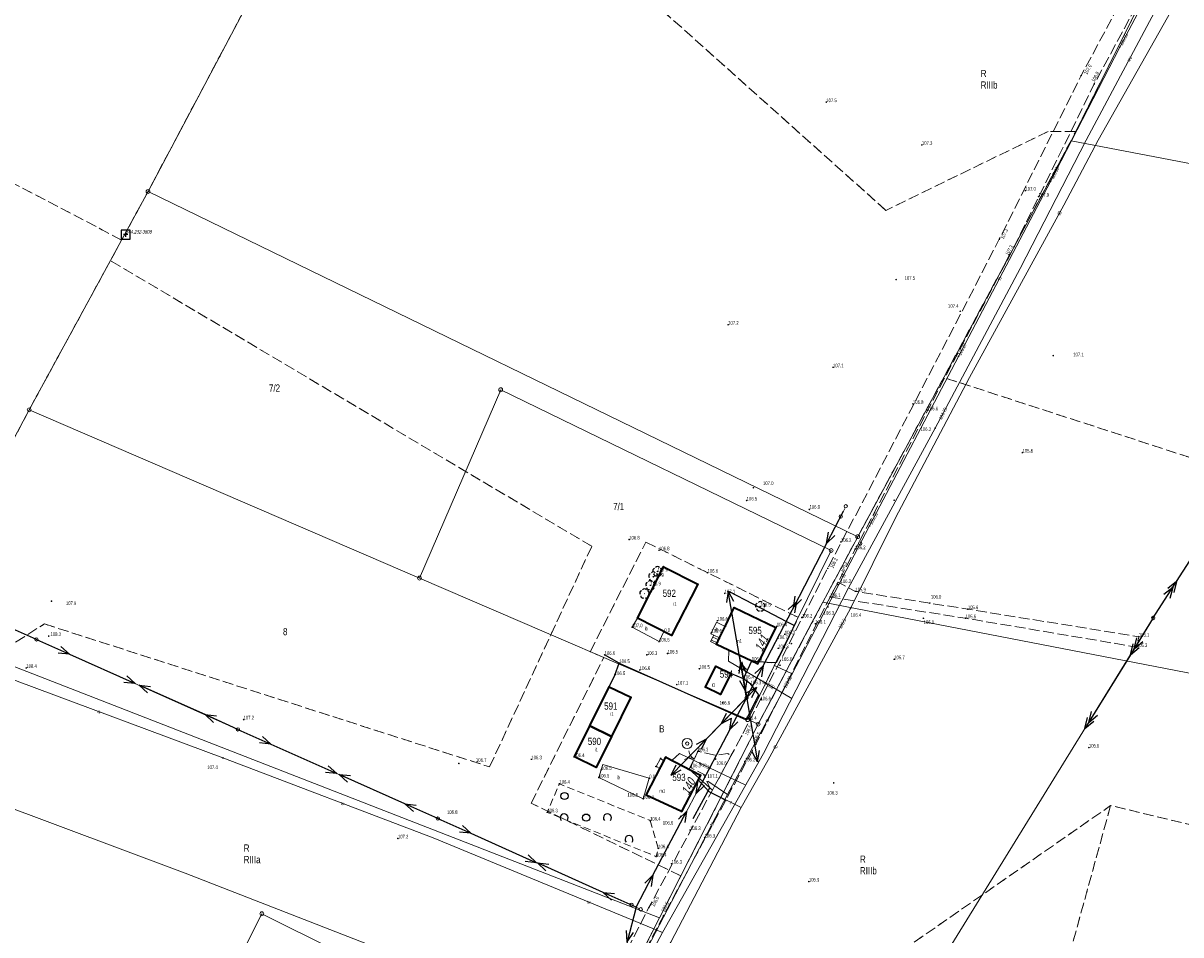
# Model space of a CAD drawing. Header units: inches. Extents: x 6497603 to 6502483, y 5925790 to 5934357.
# Tile 41 of 256: x 6499264 to 6499505, y 5926586 to 5926775. Entities that reach past the tile are written whole.
import ezdxf
from ezdxf.enums import TextEntityAlignment as Align

# ---------------------------------------------------------------- set-up
doc = ezdxf.new("R2010")
doc.units = ezdxf.units.IN
doc.header["$MEASUREMENT"] = 0
for name, pattern in [('1.5_0.75', [2.25, 1.5, -0.75]), ('2.25_0.75', [3, 2.25, -0.75]), ('219-1000', [0, 0]), ('egkk-1000', [3, 2.25, -0.75]), ('egug-1000', [1.5, 0.75, -0.75]), ('otob_1000', [0, 0]), ('suep_nn_1000', [0, 0]), ('suep_sn_1000', [0, 0]), ('supp_1000', [1.25, 0.625, -0.625])]:
    doc.linetypes.add(name, pattern=pattern)
for name, color, linetype in [('202-punkt graniczny', 7, 'Continuous'), ('203-punkt graniczny', 7, 'Continuous'), ('209-oznaczenie konturu klasyfikacyjnego', 7, 'Continuous'), ('210-oznaczenie konturu użytku gruntowego', 7, 'Continuous'), ('211-numer działki ewidencyjnej', 7, 'Continuous'), ('217-kontur klasyfikacyjny', 7, 'Continuous'), ('218-kontur użytku gruntowego', 7, 'Continuous'), ('219-działka ewidencyjna', 7, 'Continuous'), ('238-Punkt adresowy budynku', 7, 'Continuous'), ('312-budynek ewidencyjny', 7, 'Continuous'), ('312-oznaczenie budynku ewidencyjnego', 7, 'Continuous'), ('312-oznaczenie budynku ewidencyjnego-Atr117', 7, 'Continuous'), ('brama', 7, 'Continuous'), ('drzewo liściaste', 7, 'Continuous'), ('inna budowla', 7, 'Continuous'), ('inna budowla-Atr17', 7, 'Continuous'), ('inny obiekt trwale związany z budynkiem (powierzchnia)', 7, 'Continuous'), ('jezdnia', 7, 'Continuous'), ('obudowa ochronna przewodu', 7, 'Continuous'), ('ogrodzenie trwałe', 7, 'Continuous'), ('pikieta naturalna', 7, 'Continuous'), ('pikieta naturalna-Atr2', 7, 'Continuous'), ('przewód elektroenergetyczny niskiego napięcia', 7, 'Continuous'), ('przewód elektroenergetyczny średniego napięcia', 7, 'Continuous'), ('przewód telekomunikacyjny podziemny', 7, 'Continuous'), ('przewód telekomunikacyjny podziemny - ob. projektowany', 7, 'Continuous'), ('przewód telekomunikacyjny podziemny-Atr1', 7, 'Continuous'), ('przewód wodociągowy', 7, 'Continuous'), ('przewód wodociągowy-Atr1', 7, 'Continuous'), ('Punkt budynku', 7, 'Continuous'), ('rzędna', 7, 'Continuous'), ('rzędna-Atr2', 7, 'Continuous'), ('schody w ciągu komunikacyjnym', 7, 'Continuous'), ('studnia zwykła', 7, 'Continuous'), ('Szczegółowa osnowa geodezyjna pozioma', 7, 'Continuous'), ('Szczegółowa osnowa geodezyjna pozioma-Atr103', 7, 'Continuous'), ('słup przewodów napowietrznych', 7, 'Continuous'), ('zadrzewienie  zakrzewienie', 7, 'Continuous')]:
    doc.layers.add(name, color=color, linetype=linetype)
doc.styles.get("Standard").update_dxf_attribs({"font": 'arial.ttf'})
doc.linetypes.add('902-1000', pattern='A,5,0,[1,ksztalty.shx,S=1,R=0,X=0,Y=0],5', length=10)

# ---------------------------------------------------------------- blocks, each defined once
blk = doc.blocks.new('203')
at = {"linetype": 'Continuous', "lineweight": 0}
h = blk.add_hatch(color=0, dxfattribs=at)
edge = h.paths.add_edge_path()
edge.add_arc((0, 0), 0.09, 0, 360)
blk = doc.blocks.new('202')
at = {"color": 0, "linetype": 'Continuous', "lineweight": 0}
blk.add_circle((0, 0), 0.4, dxfattribs=at)
blk = doc.blocks.new('PUNKTBUD')
at = {"color": 0}
blk.add_circle((0, 0), 0.09, dxfattribs=at)
blk = doc.blocks.new('OSSP')
at = {"color": 0}
for p, q in [((-0.939, 0.938), (-0.939, -0.938)), ((-0.939, 0.938), (-0.939, -0.938)), ((0.936, 0.938), (-0.939, 0.938)), ((0.936, 0.938), (-0.939, 0.938)), ((0.45, 0), (-0.45, 0)), ((0.45, 0), (-0.45, 0)), ((0, -0.45), (0, 0.45)), ((0, -0.45), (0, 0.45)), ((0.936, -0.938), (0.936, 0.938)), ((0.936, -0.938), (0.936, 0.938)), ((-0.939, -0.938), (0.936, -0.938)), ((-0.939, -0.938), (0.936, -0.938))]:
    blk.add_line(p, q, dxfattribs=at)
blk = doc.blocks.new('PW01')
at = {"linetype": 'Continuous', "lineweight": 13}
h = blk.add_hatch(color=0, dxfattribs=at)
edge = h.paths.add_edge_path()
edge.add_arc((0, 0), 0.18, 0, 360)
blk = doc.blocks.new('US13')
at = {"color": 0, "linetype": 'Continuous', "lineweight": 13}
for radius in [1.05, 0.35]:
    blk.add_circle((0, 0), radius, dxfattribs=at)
blk = doc.blocks.new('US15')
at = {"color": 0, "linetype": 'Continuous', "lineweight": 13}
blk.add_circle((0, 0), 0.35, dxfattribs=at)
blk = doc.blocks.new('OP021')
at = {"linetype": 'Continuous', "lineweight": 13}
h = blk.add_hatch(color=0, dxfattribs=at)
edge = h.paths.add_edge_path()
edge.add_arc((0, 0), 0.1, 0, 360)
at = {"color": 0, "linetype": 'Continuous', "lineweight": -3}
for centre, start, end in [((-0.476, 0.154), 110.388, 213.756), ((0, 0.5), 38.316, 141.684), ((0.476, 0.154), 326.244, 69.612), ((-0.294, -0.404), 182.272, 285.64), ((0.294, -0.404), 254.36, 357.728), ((0.294, -0.404), 254.36, 357.728)]:
    blk.add_arc(centre, 0.5, start, end, dxfattribs=at)
blk = doc.blocks.new('OK02')
at = {"color": 0, "linetype": 'Continuous', "lineweight": 0}
for centre, start, end in [((-2, 0), 0, 60), ((2, 0), 120, 180)]:
    blk.add_arc(centre, 2, start, end, dxfattribs=at)
blk = doc.blocks.new('SM05')
at = {"color": 0, "linetype": 'Continuous', "lineweight": 13}
blk.add_circle((0, 0), 0.35, dxfattribs=at)
blk = doc.blocks.new('SUEP1')
at = {"color": 0, "linetype": 'Continuous'}
for p, q in [((0, 0), (7.5, 0)), ((7.5, 0), (5.25, 0.75)), ((7.5, 0), (5.25, -0.75)), ((7.5, 0), (22.5, 0)), ((22.5, 0), (20.25, 0.75)), ((22.5, 0), (20.25, -0.75))]:
    blk.add_line(p, q, dxfattribs=at)
blk = doc.blocks.new('SUEP2')
at = {"color": 0, "linetype": 'Continuous'}
for p, q in [((0, 0), (9.04, 0)), ((7.54, 0), (5.29, 0.75)), ((7.54, 0), (5.29, -0.75)), ((9.04, 0), (6.79, 0.75)), ((9.04, 0), (6.79, -0.75)), ((9.04, 0), (27.04, 0)), ((25.54, 0), (23.29, 0.75)), ((25.54, 0), (23.29, -0.75)), ((27.04, 0), (24.79, 0.75)), ((27.04, 0), (24.79, -0.75))]:
    blk.add_line(p, q, dxfattribs=at)
blk = doc.blocks.new('OTZK1')
at = {"color": 0, "linetype": 'Continuous'}
blk.add_circle((0, 0), 0.75, dxfattribs=at)
blk = doc.blocks.new('OTZK2')
at = {"color": 0, "linetype": 'Continuous'}
blk.add_arc((0, 0), 0.825, 318.85, 221.162, dxfattribs=at)

msp = doc.modelspace()

# ---------------------------------------------------------------- linework, layer by layer
at = {"layer": '217-kontur klasyfikacyjny', "color": 3, "linetype": 'egkk-1000', "lineweight": 18, "flags": 128}
for points in [[(6499443.35, 5926736.27), (6499337.47, 5926831.03)], [(6499325.22, 5926806.89), (6499289.88, 5926740.2)], [(6499482.82, 5926752.66), (6499495.11, 5926777.13)], [(6499284.39, 5926730.1), (6499228.29, 5926759.52)], [(6499477.1, 5926752.7), (6499443.35, 5926736.27)], [(6499482.82, 5926752.66), (6499477.1, 5926752.7)], [(6499481.86, 5926750.77), (6499482.82, 5926752.66)], [(6499455.37, 5926701.51), (6499481.86, 5926750.77)], [(6499289.88, 5926740.2), (6499284.39, 5926730.1)], [(6499284.39, 5926730.1), (6499282.06, 5926725.83)], [(6499282.06, 5926725.83), (6499265.16, 5926694.79)], [(6499382.17, 5926666.39), (6499282.06, 5926725.83)], [(6499437.49, 5926668.39), (6499455.37, 5926701.51)], [(6499523.73, 5926679.31), (6499455.37, 5926701.51)], [(6499265.16, 5926694.79), (6499241.13, 5926649.53)], [(6499430.23, 5926654.76), (6499437.49, 5926668.39)], [(6499373.65, 5926647.99), (6499382.17, 5926666.39)], [(6499381.84, 5926644.46), (6499393.42, 5926667.26)], [(6499393.42, 5926667.26), (6499425.09, 5926651.59)], [(6499427.84, 5926650.23), (6499430.23, 5926654.76)], [(6499425.09, 5926651.59), (6499414.61, 5926630.33)], [(6499257.27, 5926643.24), (6499268.32, 5926650.24)], [(6499268.32, 5926650.24), (6499360.92, 5926620.5)], [(6499416.79, 5926629.39), (6499427.84, 5926650.23)], [(6499360.92, 5926620.5), (6499373.65, 5926647.99)], [(6499384.66, 5926643.25), (6499381.84, 5926644.46)], [(6499369.57, 5926612.95), (6499384.66, 5926643.25)], [(6499416.79, 5926629.39), (6499400.72, 5926597.82)], [(6499414.61, 5926630.33), (6499416.79, 5926629.39)], [(6499400.72, 5926597.82), (6499369.57, 5926612.95)], [(6499417.25, 5926561.76), (6499490.08, 5926612.46)], [(6499490.08, 5926612.46), (6499481.46, 5926581.12)], [(6499531.11, 5926602.6), (6499490.08, 5926612.46)], [(6499396.26, 5926589.1), (6499400.72, 5926597.82)], [(6499384.85, 5926566.63), (6499396.26, 5926589.1)]]:
    msp.add_lwpolyline(points, dxfattribs=at)
at = {"layer": '218-kontur użytku gruntowego', "color": 3, "linetype": 'egug-1000', "lineweight": 18, "flags": 128}
for points in [[(6499443.35, 5926736.27), (6499337.47, 5926831.03)], [(6499325.22, 5926806.89), (6499289.88, 5926740.2)], [(6499482.82, 5926752.66), (6499495.11, 5926777.13)], [(6499284.39, 5926730.1), (6499228.29, 5926759.52)], [(6499477.1, 5926752.7), (6499443.35, 5926736.27)], [(6499482.82, 5926752.66), (6499477.1, 5926752.7)], [(6499481.86, 5926750.77), (6499482.82, 5926752.66)], [(6499455.37, 5926701.51), (6499481.86, 5926750.77)], [(6499289.88, 5926740.2), (6499284.39, 5926730.1)], [(6499284.39, 5926730.1), (6499282.06, 5926725.83)], [(6499282.06, 5926725.83), (6499265.16, 5926694.79)], [(6499382.17, 5926666.39), (6499282.06, 5926725.83)], [(6499437.49, 5926668.39), (6499455.37, 5926701.51)], [(6499523.73, 5926679.31), (6499455.37, 5926701.51)], [(6499265.16, 5926694.79), (6499241.13, 5926649.53)], [(6499430.23, 5926654.76), (6499437.49, 5926668.39)], [(6499373.65, 5926647.99), (6499382.17, 5926666.39)], [(6499381.84, 5926644.46), (6499393.42, 5926667.26)], [(6499393.42, 5926667.26), (6499425.09, 5926651.59)], [(6499427.84, 5926650.23), (6499430.23, 5926654.76)], [(6499425.09, 5926651.59), (6499414.61, 5926630.33)], [(6499257.27, 5926643.24), (6499268.32, 5926650.24)], [(6499268.32, 5926650.24), (6499360.92, 5926620.5)], [(6499416.79, 5926629.39), (6499427.84, 5926650.23)], [(6499360.92, 5926620.5), (6499373.65, 5926647.99)], [(6499384.66, 5926643.25), (6499381.84, 5926644.46)], [(6499369.57, 5926612.95), (6499384.66, 5926643.25)], [(6499416.79, 5926629.39), (6499400.72, 5926597.82)], [(6499414.61, 5926630.33), (6499416.79, 5926629.39)], [(6499400.72, 5926597.82), (6499369.57, 5926612.95)], [(6499417.25, 5926561.76), (6499490.08, 5926612.46)], [(6499490.08, 5926612.46), (6499481.46, 5926581.12)], [(6499531.11, 5926602.6), (6499490.08, 5926612.46)], [(6499396.26, 5926589.1), (6499400.72, 5926597.82)], [(6499384.85, 5926566.63), (6499396.26, 5926589.1)]]:
    msp.add_lwpolyline(points, dxfattribs=at)
at = {"layer": '219-działka ewidencyjna', "color": 3, "linetype": '219-1000', "lineweight": 18, "flags": 128}
for points in [[(6499325.22, 5926806.89), (6499289.88, 5926740.2)], [(6499482.82, 5926752.66), (6499495.11, 5926777.13)], [(6499481.86, 5926750.77), (6499482.82, 5926752.66)], [(6499481.86, 5926750.77), (6499455.37, 5926701.51)], [(6499634.13, 5926721.64), (6499481.86, 5926750.77)], [(6499284.39, 5926730.1), (6499289.88, 5926740.2)], [(6499289.88, 5926740.2), (6499437.49, 5926668.39)], [(6499284.39, 5926730.1), (6499282.06, 5926725.83)], [(6499282.06, 5926725.83), (6499265.16, 5926694.79)], [(6499455.37, 5926701.51), (6499437.49, 5926668.39)], [(6499346.34, 5926659.78), (6499363.23, 5926698.96)], [(6499363.23, 5926698.96), (6499431.96, 5926665.53)], [(6499241.13, 5926649.53), (6499265.16, 5926694.79)], [(6499265.16, 5926694.79), (6499346.34, 5926659.78)], [(6499430.23, 5926654.76), (6499437.49, 5926668.39)], [(6499414.61, 5926630.33), (6499431.96, 5926665.53)], [(6499346.34, 5926659.78), (6499414.61, 5926630.33)], [(6499430.23, 5926654.76), (6499427.84, 5926650.23)], [(6499512.57, 5926638.79), (6499430.23, 5926654.76)], [(6499396.26, 5926589.1), (6499241.13, 5926649.53)], [(6499427.84, 5926650.23), (6499416.79, 5926629.39)], [(6499400.72, 5926597.82), (6499416.79, 5926629.39)], [(6499414.61, 5926630.33), (6499416.79, 5926629.39)], [(6499396.26, 5926589.1), (6499400.72, 5926597.82)], [(6499293.97, 5926551.09), (6499313.56, 5926589.95)], [(6499313.56, 5926589.95), (6499376.39, 5926558.68)], [(6499396.26, 5926589.1), (6499384.85, 5926566.63)]]:
    msp.add_lwpolyline(points, dxfattribs=at)
at = {"layer": '312-budynek ewidencyjny', "color": 7, "linetype": 'Continuous', "lineweight": 35, "flags": 128}
for points in [[(6499391.65, 5926651.45), (6499397.08, 5926662.15)], [(6499397.08, 5926662.15), (6499404.21, 5926658.52)], [(6499404.21, 5926658.52), (6499398.78, 5926647.83)], [(6499409.91, 5926649.72), (6499411.79, 5926653.65)], [(6499411.79, 5926653.65), (6499420.43, 5926649.51)], [(6499398.78, 5926647.83), (6499391.65, 5926651.45)], [(6499408.77, 5926647.33), (6499409.91, 5926649.72)], [(6499420.43, 5926649.51), (6499416.84, 5926642.37)], [(6499408.12, 5926645.98), (6499408.77, 5926647.33)], [(6499416.61, 5926641.92), (6499408.12, 5926645.98)], [(6499405.84, 5926637.07), (6499407.98, 5926641.46)], [(6499407.98, 5926641.46), (6499411.07, 5926639.94)], [(6499416.84, 5926642.37), (6499416.61, 5926641.92)], [(6499411.07, 5926639.94), (6499408.93, 5926635.55)], [(6499381.8, 5926629.04), (6499385.82, 5926637.19)], [(6499385.82, 5926637.19), (6499390.3, 5926634.98)], [(6499408.93, 5926635.55), (6499405.84, 5926637.07)], [(6499390.3, 5926634.98), (6499386.28, 5926626.82)], [(6499378.61, 5926622.58), (6499381.8, 5926629.04)], [(6499381.8, 5926629.04), (6499386.28, 5926626.82)], [(6499386.28, 5926626.82), (6499381.8, 5926629.04)], [(6499386.28, 5926626.82), (6499383.09, 5926620.37)], [(6499383.09, 5926620.37), (6499378.61, 5926622.58)], [(6499393.5, 5926614.65), (6499397.58, 5926622.55)], [(6499397.58, 5926622.55), (6499404.8, 5926618.81)], [(6499404.8, 5926618.81), (6499400.87, 5926611.2)], [(6499400.87, 5926611.2), (6499393.5, 5926614.65)]]:
    msp.add_lwpolyline(points, dxfattribs=at)
at = {"layer": 'brama', "color": 7, "linetype": 'otob_1000', "lineweight": 18, "flags": 128}
for points in [[(6499413.72, 5926638.85), (6499415.45, 5926642.59)], [(6499402.42, 5926620.04), (6499404.54, 5926624.28)]]:
    msp.add_lwpolyline(points, dxfattribs=at)
at = {"layer": 'inna budowla', "color": 7, "linetype": 'Continuous', "lineweight": 18, "flags": 128}
for points in [[(6499391.65, 5926651.45), (6499397.19, 5926648.64), (6499396.18, 5926646.57), (6499390.56, 5926649.56)], [(6499408.77, 5926647.33), (6499407.55, 5926647.92), (6499406.96, 5926648.2), (6499408.11, 5926650.59), (6499409.91, 5926649.72)], [(6499383.63, 5926618.3), (6499384.12, 5926619.87), (6499384.47, 5926620.97), (6499394.12, 5926618.13), (6499392.88, 5926613.86)]]:
    msp.add_lwpolyline(points, close=True, dxfattribs=at)
at = {"layer": 'inny obiekt trwale związany z budynkiem (powierzchnia)', "color": 7, "linetype": 'Continuous', "lineweight": 18, "flags": 128}
msp.add_lwpolyline([(6499397.19, 5926621.79), (6499396.5, 5926622.23), (6499395.58, 5926620.58), (6499396.34, 5926620.15)], close=True, dxfattribs=at)
at = {"layer": 'jezdnia', "color": 7, "linetype": '2.25_0.75', "lineweight": 18, "flags": 128}
for points in [[(6499594.03, 5926968.7), (6499608.23, 5926993.94), (6499613.41, 5927002.04), (6499621.69, 5927012.54), (6499628.91, 5927020.73), (6499658.69, 5927052.27), (6499694.42, 5927090.04), (6499695.69, 5927091.56), (6499696.52, 5927093.01), (6499697.02, 5927094.8), (6499696.81, 5927096.76), (6499696.37, 5927097.93), (6499704.45, 5927090.13), (6499702.54, 5927090.13), (6499699.95, 5927089.7), (6499698.13, 5927088.81), (6499696.7, 5927087.61), (6499661, 5927050.2), (6499630.74, 5927018.76), (6499623.79, 5927010.65), (6499615.99, 5927000.19), (6499611.02, 5926992.4), (6499596.89, 5926966.68), (6499595.17, 5926963.14), (6499590.87, 5926956.04), (6499575.19, 5926930.08), (6499557.91, 5926897.66), (6499540.5, 5926864.11), (6499522.86, 5926829.88), (6499504.38, 5926794.53), (6499497.13, 5926781.9), (6499486.68, 5926762.57), (6499470.04, 5926728.71), (6499451.61, 5926693.91), (6499434.24, 5926660.55), (6499433.39, 5926658.93), (6499431.73, 5926655.84), (6499416.3, 5926625.21), (6499397.09, 5926589.53), (6499378.41, 5926553.68), (6499360.52, 5926518.54), (6499343.42, 5926486.51), (6499324.35, 5926453.27), (6499305.79, 5926421.82), (6499289.18, 5926391.25), (6499285.67, 5926384.56), (6499285.25, 5926381.1), (6499285.74, 5926379.01), (6499286.56, 5926377.39), (6499288.53, 5926375.93), (6499289.57, 5926374.85), (6499272.96, 5926374.41), (6499273.92, 5926374.76), (6499276.08, 5926375.76), (6499277.62, 5926377.1), (6499278.75, 5926378.57), (6499282.19, 5926385.71), (6499303.36, 5926423.18), (6499322, 5926454.56), (6499322.53, 5926455.52), (6499326.43, 5926462.52), (6499337.21, 5926481.97), (6499339.91, 5926486.81), (6499340.48, 5926487.84), (6499346.96, 5926500.28), (6499350.25, 5926506.59), (6499357.34, 5926520.19), (6499365.04, 5926534.01), (6499367.84, 5926539.94), (6499375.48, 5926555.45), (6499394.05, 5926591.24), (6499407.27, 5926615.69), (6499411.12, 5926622.8), (6499413.34, 5926626.91), (6499431.25, 5926661.81), (6499448.95, 5926695.56), (6499466.94, 5926730.26), (6499483.97, 5926764.32), (6499493.97, 5926782.93), (6499502.02, 5926796.26), (6499505.18, 5926802.4), (6499507.13, 5926806.18), (6499519.9, 5926831), (6499536.73, 5926863.66), (6499537.71, 5926865.65), (6499541.71, 5926873.24), (6499555.39, 5926899.21), (6499563.48, 5926914.1), (6499567.48, 5926921.45), (6499572.99, 5926931.59)], [(6499431.73, 5926655.84), (6499433.39, 5926658.93), (6499437, 5926657.02), (6499460.38, 5926653.32), (6499495.96, 5926647.59), (6499495.54, 5926645.43), (6499459.91, 5926651.43)], [(6499407.27, 5926615.69), (6499406.76, 5926616.13), (6499405.42, 5926618.97), (6499402.7, 5926620.41), (6499404.24, 5926623.74), (6499407.92, 5926622.89), (6499410.44, 5926623.31), (6499411.12, 5926622.8)]]:
    msp.add_lwpolyline(points, close=True, dxfattribs=at)
at = {"layer": 'obudowa ochronna przewodu', "color": 7, "linetype": 'Continuous', "lineweight": 25, "flags": 128}
msp.add_lwpolyline([(6499406.52, 5926615.37), (6499410.1, 5926613.59)], dxfattribs=at)
at = {"layer": 'ogrodzenie trwałe', "color": 7, "linetype": '902-1000', "lineweight": 25, "flags": 128}
for points in [[(6499410.61, 5926657.06), (6499415.67, 5926654.41), (6499422.66, 5926650.78), (6499424.33, 5926649.92)], [(6499415.45, 5926642.59), (6499419.47, 5926642.25), (6499420.59, 5926642.31), (6499421.83, 5926644.75), (6499424.77, 5926650.79)], [(6499385.82, 5926637.19), (6499386.94, 5926639.6), (6499387.9, 5926642.1), (6499384.84, 5926643.8)], [(6499387.9, 5926642.1), (6499414.28, 5926630.31), (6499416.94, 5926635.47), (6499415.23, 5926637.69), (6499413.72, 5926638.85), (6499411.07, 5926639.94)], [(6499413.72, 5926638.85), (6499415.45, 5926642.59)], [(6499403.27, 5926609.76), (6499406.76, 5926616.13), (6499402.42, 5926620.04)]]:
    msp.add_lwpolyline(points, dxfattribs=at)
at = {"layer": 'przewód elektroenergetyczny niskiego napięcia', "color": 1, "linetype": 'suep_nn_1000', "lineweight": 18, "flags": 128}
for points in [[(6499414.37, 5926634.9), (6499434.48, 5926673.66)], [(6499434.48, 5926673.66), (6499414.37, 5926634.9)], [(6499224.85, 5926665.61), (6499266.67, 5926647.02)], [(6499266.67, 5926647.02), (6499308.58, 5926628.31)], [(6499414.37, 5926634.9), (6499412.85, 5926643.72)], [(6499391.41, 5926591.35), (6499414.37, 5926634.9)], [(6499414.37, 5926634.9), (6499400.74, 5926620.91)], [(6499308.58, 5926628.31), (6499350.16, 5926609.74)], [(6499350.16, 5926609.74), (6499391.41, 5926591.35)], [(6499391.41, 5926591.35), (6499350.16, 5926609.74)], [(6499381.13, 5926551.19), (6499391.41, 5926591.35)]]:
    msp.add_lwpolyline(points, dxfattribs=at)
at = {"layer": 'przewód elektroenergetyczny średniego napięcia', "color": 1, "linetype": 'suep_sn_1000', "lineweight": 18, "flags": 128}
for points in [[(6499498.95, 5926651.48), (6499552.67, 5926735.57)], [(6499443.55, 5926561.68), (6499498.95, 5926651.48)]]:
    msp.add_lwpolyline(points, dxfattribs=at)
at = {"layer": 'przewód telekomunikacyjny podziemny', "color": 30, "linetype": 'Continuous', "lineweight": 18, "flags": 128}
for points in [[(6499388.9, 5926570.13), (6499391.29, 5926572.41), (6499398.61, 5926584.02), (6499413.24, 5926612.03), (6499418.82, 5926621.8), (6499435.99, 5926653.44), (6499445.3, 5926672.18), (6499460.76, 5926701.48), (6499480.34, 5926737.34), (6499487.52, 5926750.9), (6499507.32, 5926786.02), (6499521.06, 5926815.14), (6499521.36, 5926816.17), (6499539.27, 5926818.25), (6499557.02, 5926819.83), (6499575.63, 5926821.42), (6499604.49, 5926823.08), (6499618.77, 5926824.09), (6499649.71, 5926827.55), (6499674.82, 5926828.42)], [(6499423.82, 5926639.84), (6499439.97, 5926670.64), (6499458.46, 5926705.91), (6499477.57, 5926742.27), (6499491.98, 5926770.23), (6499508.36, 5926801.21), (6499516.35, 5926816.16), (6499512.22, 5926818.78)], [(6499119.93, 5926709.67), (6499117.66, 5926708.96), (6499118.33, 5926702.92), (6499120.44, 5926696.15), (6499128.96, 5926698.14), (6499133.36, 5926699.59), (6499133.77, 5926701.53), (6499135.74, 5926702.64), (6499146.34, 5926693.34), (6499154.44, 5926683.8), (6499164.47, 5926669.62), (6499178.03, 5926653.34), (6499189.56, 5926645.67), (6499198.56, 5926640.02), (6499213.5, 5926630.92), (6499231.03, 5926623.27), (6499297.58, 5926598.37), (6499361.5, 5926573.52), (6499380.12, 5926567.42)], [(6499410.37, 5926614.75), (6499423.82, 5926639.84), (6499420.18, 5926641.63)], [(6499372.38, 5926541.27), (6499385.47, 5926566.89), (6499410.37, 5926614.75), (6499406.3, 5926617.51)], [(6499413.24, 5926612.03), (6499406.52, 5926615.37), (6499404.27, 5926617.79)]]:
    msp.add_lwpolyline(points, dxfattribs=at)
at = {"layer": 'przewód telekomunikacyjny podziemny - ob. projektowany', "color": 30, "linetype": '2.25_0.75', "lineweight": 18, "flags": 128}
msp.add_lwpolyline([(6499406.4, 5926615.48), (6499410.13, 5926613.46)], dxfattribs=at)
at = {"layer": 'przewód wodociągowy', "color": 5, "linetype": 'Continuous', "lineweight": 18, "flags": 128}
for points in [[(6499333.02, 5926462.76), (6499339.26, 5926474.09), (6499356.77, 5926507.41), (6499373.17, 5926536.57), (6499378.67, 5926551.82), (6499396.89, 5926586.04), (6499417.9, 5926623.29), (6499435.57, 5926657.76), (6499453.6, 5926690.96), (6499471.3, 5926724.21), (6499485, 5926750.86), (6499506.34, 5926790.94), (6499527.19, 5926828.61), (6499547.46, 5926867.59), (6499579.5, 5926927.92), (6499588.02, 5926942.72), (6499598.56, 5926963.62), (6499618.91, 5926997.07), (6499631.44, 5927014.31), (6499646.22, 5927020.61), (6499677.68, 5927036.09)], [(6499396.89, 5926586.04), (6499349.19, 5926605.77), (6499305.45, 5926622.37), (6499262.63, 5926638.36), (6499238.99, 5926647.84), (6499221.66, 5926655.21), (6499191.08, 5926670.88), (6499155.21, 5926688.92), (6499153.69, 5926690.22), (6499144.98, 5926697.67), (6499134.26, 5926709.63), (6499131.48, 5926708.89)], [(6499410.69, 5926644.75), (6499410.61, 5926642.49), (6499423.78, 5926634.75)], [(6499398.87, 5926621.88), (6499400.43, 5926623.31), (6499414.2, 5926616.73)]]:
    msp.add_lwpolyline(points, dxfattribs=at)
at = {"layer": 'schody w ciągu komunikacyjnym', "color": 7, "linetype": 'Continuous', "lineweight": 18, "flags": 128}
msp.add_lwpolyline([(6499408.12, 5926645.98), (6499406.9, 5926646.56), (6499407.55, 5926647.92), (6499408.77, 5926647.33)], close=True, dxfattribs=at)
for points in [[(6499408.279, 5926646.311), (6499407.046, 5926646.865)], [(6499408.583, 5926646.942), (6499407.348, 5926647.497)]]:
    msp.add_lwpolyline(points, dxfattribs=at)
at = {"layer": 'słup przewodów napowietrznych', "color": 7, "linetype": 'supp_1000', "lineweight": 18, "flags": 128}
for points in [[(6499433.96, 5926672.59), (6499435, 5926674.73)], [(6499390.44, 5926591.83), (6499392.37, 5926590.87)]]:
    msp.add_lwpolyline(points, dxfattribs=at)
at = {"layer": 'zadrzewienie  zakrzewienie', "color": 7, "linetype": '1.5_0.75', "lineweight": 18, "flags": 128}
msp.add_lwpolyline([(6499394.3, 5926609.34), (6499396, 5926603.56), (6499395.55, 5926601.86), (6499372.92, 5926611.05), (6499375.44, 5926617)], close=True, dxfattribs=at)

# ---------------------------------------------------------------- block references
at = {"layer": '202-punkt graniczny', "color": 7, "linetype": 'Continuous', "lineweight": 18}
for p in [(6499289.88, 5926740.2), (6499363.23, 5926698.96), (6499265.16, 5926694.79), (6499437.49, 5926668.39), (6499431.96, 5926665.53), (6499346.34, 5926659.78), (6499414.61, 5926630.33), (6499416.79, 5926629.39), (6499313.56, 5926589.95)]:
    msp.add_blockref('202', p, dxfattribs=at)
at = {"layer": '203-punkt graniczny', "color": 7, "linetype": 'Continuous', "lineweight": 18}
for p in [(6499482.82, 5926752.66), (6499284.39, 5926730.1), (6499282.06, 5926725.83), (6499455.37, 5926701.51), (6499427.84, 5926650.23), (6499400.72, 5926597.82)]:
    msp.add_blockref('203', p, dxfattribs=at)
at = {"layer": '203-punkt graniczny', "color": 3, "linetype": 'Continuous', "lineweight": 18}
for p in [(6499481.86, 5926750.77), (6499430.23, 5926654.76), (6499396.26, 5926589.1)]:
    msp.add_blockref('203', p, dxfattribs=at)
at = {"layer": 'brama', "color": 7, "linetype": 'Continuous', "lineweight": 18}
for p, rotation in [((6499414.585, 5926640.72), 65.176), ((6499403.48, 5926622.16), 63.435)]:
    msp.add_blockref('OK02', p, dxfattribs=dict(at, rotation=rotation))
at = {"layer": 'drzewo liściaste', "color": 94, "linetype": 'Continuous', "lineweight": 18}
for p in [(6499394.98, 5926660.05), (6499395.84, 5926661.17), (6499394.36, 5926658.27), (6499393.14, 5926656.53), (6499417.21, 5926653.88)]:
    msp.add_blockref('OP021', p, dxfattribs=at)
at = {"layer": 'pikieta naturalna', "color": 7, "linetype": 'Continuous', "lineweight": 13}
for p in [(6499483.97, 5926764.32), (6499486.68, 5926762.57), (6499430.95, 5926758.79), (6499450.83, 5926749.89), (6499472.36, 5926740.38), (6499475.1, 5926739.13), (6499466.94, 5926730.26), (6499470.04, 5926728.71), (6499445.48, 5926721.87), (6499458.8, 5926715.28), (6499410.54, 5926712.49), (6499478.16, 5926706.06), (6499432.36, 5926703.63), (6499448.98, 5926696.01), (6499452.01, 5926694.67), (6499471.75, 5926685.89), (6499415.79, 5926678.58), (6499414.39, 5926675.92), (6499445.07, 5926675.97), (6499427.42, 5926674.05), (6499389.96, 5926667.81), (6499396.16, 5926665.56), (6499433.99, 5926667.29), (6499436.94, 5926665.79), (6499395.84, 5926661.17), (6499406.24, 5926660.89), (6499431.25, 5926661.81), (6499434.24, 5926660.55), (6499394.36, 5926658.27), (6499394.98, 5926660.05), (6499433.4, 5926658.41), (6499409.81, 5926656.6), (6499431.73, 5926655.84), (6499437, 5926657.02), (6499269.8, 5926654.97), (6499417.21, 5926653.88), (6499431.29, 5926653.78), (6499435.99, 5926653.44), (6499452.48, 5926654.58), (6499460.38, 5926653.32), (6499408.3, 5926650.91), (6499425.87, 5926651.58), (6499451.16, 5926651.41), (6499459.91, 5926651.43), (6499390.56, 5926649.56), (6499397.26, 5926648.6), (6499407.05, 5926648.41), (6499420.65, 5926649.74), (6499428.68, 5926650.28), (6499269.22, 5926647.72), (6499396.18, 5926646.57), (6499422.31, 5926648.09), (6499423.7, 5926646.15), (6499495.96, 5926647.59), (6499384.84, 5926643.8), (6499393.63, 5926643.81), (6499397.92, 5926644.09), (6499420.95, 5926645.18), (6499495.54, 5926645.43), (6499264.55, 5926641.08), (6499387.9, 5926642.1), (6499415.45, 5926642.59), (6499421.32, 5926641.66), (6499445.08, 5926642.9), (6499386.94, 5926639.6), (6499392.15, 5926640.66), (6499404.54, 5926640.92), (6499413.72, 5926638.85), (6499399.86, 5926637.62), (6499415.23, 5926637.69), (6499409.37, 5926633.83), (6499417.46, 5926634.48), (6499309.77, 5926630.35), (6499414.28, 5926630.31), (6499413.34, 5926626.91), (6499416.3, 5926625.21), (6499485.56, 5926624.51), (6499305.45, 5926622.37), (6499369.6, 5926622.08), (6499378.48, 5926622.56), (6499404.24, 5926623.74), (6499407.94, 5926622.13), (6499354.53, 5926621.22), (6499384.12, 5926619.87), (6499402.7, 5926620.41), (6499414.01, 5926621.64), (6499375.44, 5926617), (6499383.63, 5926618.3), (6499394.12, 5926618.12), (6499405.51, 5926618.89), (6499405.51, 5926618.89), (6499432.49, 5926617.18), (6499392.88, 5926613.86), (6499393.01, 5926614.38), (6499350.16, 5926609.74), (6499372.92, 5926611.05), (6499400.65, 5926610.2), (6499394.3, 5926609.34), (6499402.63, 5926607.36), (6499341.84, 5926605.62), (6499405.64, 5926605.81), (6499396, 5926603.56), (6499395.55, 5926601.86), (6499398.76, 5926600.36), (6499427.32, 5926596.64), (6499394.05, 5926591.24), (6499397.09, 5926589.53)]:
    msp.add_blockref('PW01', p, dxfattribs=at)
at = {"layer": 'przewód elektroenergetyczny niskiego napięcia', "color": 1, "linetype": 'Continuous', "lineweight": 18}
for p, rotation in [((6499434.48, 5926673.66), 242.578), ((6499266.67, 5926647.02), 156.034), ((6499414.37, 5926634.9), 99.77799999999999), ((6499414.37, 5926634.9), 62.57800000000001), ((6499266.67, 5926647.02), 335.942), ((6499412.85, 5926643.72), 279.778), ((6499308.58, 5926628.31), 155.942), ((6499400.74, 5926620.91), 45.747), ((6499414.37, 5926634.9), 225.747), ((6499414.37, 5926634.9), 242.201), ((6499308.58, 5926628.31), 335.934), ((6499350.16, 5926609.74), 155.934), ((6499350.16, 5926609.74), 335.972), ((6499391.41, 5926591.35), 62.20099999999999), ((6499391.41, 5926591.35), 155.972), ((6499391.41, 5926591.35), 255.642)]:
    msp.add_blockref('SUEP1', p, dxfattribs=dict(at, rotation=rotation))
at = {"layer": 'przewód elektroenergetyczny średniego napięcia', "color": 1, "linetype": 'Continuous', "lineweight": 18}
for rotation in [57.428, 238.328]:
    msp.add_blockref('SUEP2', (6499498.95, 5926651.48), dxfattribs=dict(at, rotation=rotation))
at = {"layer": 'Punkt budynku', "color": 5, "linetype": 'Continuous', "lineweight": 13}
for p in [(6499397.08, 5926662.15), (6499404.21, 5926658.52), (6499411.79, 5926653.65), (6499391.65, 5926651.45), (6499409.91, 5926649.72), (6499420.43, 5926649.51), (6499398.78, 5926647.83), (6499408.12, 5926645.98), (6499408.77, 5926647.33), (6499407.98, 5926641.46), (6499416.61, 5926641.92), (6499416.84, 5926642.37), (6499411.07, 5926639.94), (6499385.82, 5926637.19), (6499405.84, 5926637.07), (6499390.3, 5926634.98), (6499408.93, 5926635.55), (6499381.8, 5926629.04), (6499386.28, 5926626.82), (6499378.61, 5926622.58), (6499396.5, 5926622.23), (6499397.58, 5926622.55), (6499383.09, 5926620.37), (6499395.58, 5926620.58), (6499396.34, 5926620.15), (6499397.19, 5926621.79), (6499404.8, 5926618.81), (6499393.5, 5926614.65), (6499400.87, 5926611.2)]:
    msp.add_blockref('PUNKTBUD', p, dxfattribs=at)
at = {"layer": 'rzędna', "color": 30, "linetype": 'Continuous', "lineweight": 18}
for p in [(6499491.98, 5926770.23), (6499477.57, 5926742.27), (6499458.46, 5926705.91), (6499439.97, 5926670.64), (6499435.99, 5926653.44), (6499423.82, 5926639.84)]:
    msp.add_blockref('PW01', p, dxfattribs=at)
at = {"layer": 'rzędna', "color": 5, "linetype": 'Continuous', "lineweight": 18}
msp.add_blockref('PW01', (6499453.6, 5926690.96), dxfattribs=at)
at = {"layer": 'studnia zwykła', "color": 5, "linetype": 'Continuous', "lineweight": 18}
msp.add_blockref('US13', (6499402.02, 5926625.36), dxfattribs=at)
at = {"layer": 'Szczegółowa osnowa geodezyjna pozioma', "color": 7, "linetype": 'Continuous', "lineweight": 13}
msp.add_blockref('OSSP', (6499285.23, 5926731.23), dxfattribs=at)
at = {"layer": 'słup przewodów napowietrznych', "color": 7, "linetype": 'Continuous', "lineweight": 18}
for name, p in [('SM05', (6499435, 5926674.73)), ('SM05', (6499433.96, 5926672.59)), ('US15', (6499438, 5926666.98)), ('US15', (6499498.95, 5926651.48)), ('US15', (6499266.67, 5926647.02)), ('US15', (6499414.37, 5926634.9)), ('US15', (6499308.58, 5926628.31)), ('US15', (6499350.16, 5926609.74)), ('SM05', (6499390.44, 5926591.83)), ('SM05', (6499392.37, 5926590.87))]:
    msp.add_blockref(name, p, dxfattribs=at)
at = {"layer": 'zadrzewienie  zakrzewienie', "color": 7, "linetype": 'Continuous', "lineweight": 18}
for name, p in [('OTZK1', (6499376.506, 5926614.446)), ('OTZK2', (6499376.419, 5926609.912)), ('OTZK1', (6499381.006, 5926609.946)), ('OTZK2', (6499385.419, 5926609.912)), ('OTZK2', (6499389.919, 5926605.412))]:
    msp.add_blockref(name, p, dxfattribs=at)

# ---------------------------------------------------------------- texts
at = {"layer": '209-oznaczenie konturu klasyfikacyjnego', "color": 3, "linetype": 'Continuous', "lineweight": 18, "width": 0.79}
for s, p in [('RIIIb', (6499463.07, 5926763.1)), ('RIIIa', (6499309.78, 5926601.97)), ('RIIIb', (6499437.96, 5926599.66))]:
    msp.add_text(s, height=1.5, dxfattribs=at).set_placement(p, align=Align.TOP_LEFT)
at = {"layer": '210-oznaczenie konturu użytku gruntowego', "color": 3, "linetype": 'Continuous', "lineweight": 18, "width": 0.79}
for s, p in [('R', (6499463.08, 5926764)), ('B', (6499396.18, 5926627.68)), ('R', (6499309.79, 5926602.87)), ('R', (6499437.97, 5926600.56))]:
    msp.add_text(s, height=1.5, dxfattribs=at).set_placement(p)
at = {"layer": '211-numer działki ewidencyjnej', "color": 3, "linetype": 'Continuous', "lineweight": 18, "width": 0.79}
for s, p in [('7/2', (6499315.04, 5926698.57)), ('7/1', (6499386.62, 5926673.92)), ('8', (6499317.95, 5926647.9))]:
    msp.add_text(s, height=1.5, dxfattribs=at).set_placement(p)
at = {"layer": '238-Punkt adresowy budynku', "color": 7, "linetype": 'Continuous', "lineweight": 18, "oblique": 15, "width": 0.79}
for s, rotation, p in [('141', 65.271, (6499418.28, 5926645.81)), ('140', 63.432, (6499403.06, 5926615.98))]:
    msp.add_text(s, height=1.8, rotation=rotation, dxfattribs=at).set_placement(p, align=Align.CENTER)
at = {"layer": '312-oznaczenie budynku ewidencyjnego', "color": 7, "linetype": 'Continuous', "lineweight": 18, "width": 0.79}
for s, p in [('592', (6499396.92, 5926655.87)), ('595', (6499414.76, 5926648.14)), ('594', (6499408.8, 5926639.06)), ('591', (6499384.75, 5926632.41)), ('590', (6499381.35, 5926625.06)), ('593', (6499398.93, 5926617.58))]:
    msp.add_text(s, height=1.5, dxfattribs=at).set_placement(p)
at = {"layer": '312-oznaczenie budynku ewidencyjnego-Atr117', "color": 7, "width": 0.667}
for p in [(6499399.48, 5926654.4), (6499386.39, 5926631.52), (6499383.13, 5926624.11)]:
    msp.add_text('i1', height=0.75, dxfattribs=at).set_placement(p, align=Align.MIDDLE_CENTER)
for s, p in [('m1', (6499412.17, 5926646.33)), ('i1', (6499407.15, 5926637.18)), ('m1', (6499396.22, 5926615.15))]:
    msp.add_text(s, height=0.75, dxfattribs=at).set_placement(p)
at = {"layer": 'inna budowla-Atr17', "color": 7, "width": 0.667}
for p in [(6499393.16, 5926648.9), (6499407.86, 5926648.71), (6499387.38, 5926617.94)]:
    msp.add_text('ib', height=0.75, dxfattribs=at).set_placement(p)
at = {"layer": 'pikieta naturalna-Atr2', "color": 7, "width": 0.667}
for s, rotation, p in [('107.0', 61.749, (6499485.18, 5926764.46)), ('106.8', 61.604, (6499486.72, 5926762.93)), ('107.3', 63.434, (6499467.82, 5926730.23)), ('107.3', 62.094, (6499468.83, 5926726.85)), ('106.3', 62.325, (6499432.38, 5926661.76)), ('106.3', 62.494, (6499434.31, 5926661)), ('106.5', 62.834, (6499414.57, 5926627)), ('106.5', 63.263, (6499416.34, 5926625.56)), ('106.6', 61.6, (6499395.18, 5926591.35)), ('106.5', 61.702, (6499397.23, 5926590.24))]:
    msp.add_text(s, height=0.75, rotation=rotation, dxfattribs=at).set_placement(p)
for s, p in [('107.5', (6499430.95, 5926758.79)), ('107.3', (6499450.83, 5926749.89)), ('107.0', (6499472.36, 5926740.38)), ('107.0', (6499475.1, 5926739.13)), ('107.5', (6499447.24, 5926721.83)), ('107.4', (6499456.27, 5926716.01)), ('107.2', (6499410.54, 5926712.49)), ('107.1', (6499482.31, 5926705.92)), ('107.1', (6499432.36, 5926703.63)), ('106.8', (6499448.98, 5926696.01)), ('106.6', (6499452.01, 5926694.67)), ('106.3', (6499450.55, 5926690.39)), ('105.8', (6499471.75, 5926685.89)), ('107.0', (6499417.78, 5926679.15)), ('106.5', (6499414.39, 5926675.92)), ('106.9', (6499427.45, 5926674.21)), ('106.8', (6499389.96, 5926667.81)), ('106.2', (6499433.99, 5926667.29)), ('106.8', (6499396.16, 5926665.56)), ('106.2', (6499436.94, 5926665.79)), ('106.9', (6499394.98, 5926660.05)), ('107.0', (6499395.84, 5926661.17)), ('106.6', (6499406.24, 5926660.89)), ('106.9', (6499394.36, 5926658.27)), ('106.3', (6499433.9, 5926658.75)), ('107.1', (6499409.81, 5926656.6)), ('106.1', (6499431.73, 5926655.84)), ('105.9', (6499437, 5926657.02)), ('106.0', (6499452.7, 5926655.5)), ('107.9', (6499272.78, 5926654.16)), ('106.5', (6499417.21, 5926653.88)), ('105.6', (6499460.38, 5926653.32)), ('106.6', (6499408.3, 5926650.91)), ('106.2', (6499425.87, 5926651.58)), ('106.1', (6499428.68, 5926650.28)), ('106.3', (6499430.41, 5926652.14)), ('106.4', (6499436.02, 5926651.72)), ('106.0', (6499451.19, 5926650.22)), ('105.6', (6499459.91, 5926651.43)), ('108.3', (6499269.59, 5926647.74)), ('107.0', (6499390.56, 5926649.56)), ('0.0', (6499397.26, 5926648.6)), ('106.6', (6499407.05, 5926648.41)), ('106.4', (6499420.65, 5926649.74)), ('106.3', (6499422.31, 5926648.09)), ('106.5', (6499396.18, 5926646.57)), ('106.7', (6499420.77, 5926647.1)), ('105.3', (6499495.54, 5926645.43)), ('105.1', (6499495.96, 5926647.59)), ('106.6', (6499384.84, 5926643.8)), ('106.3', (6499393.63, 5926643.81)), ('106.5', (6499397.92, 5926644.09)), ('106.3', (6499420.95, 5926645.18)), ('105.7', (6499445.08, 5926642.9)), ('108.4', (6499264.56, 5926641.11)), ('106.5', (6499387.9, 5926642.1)), ('106.6', (6499392.15, 5926640.66)), ('106.5', (6499404.54, 5926640.92)), ('106.3', (6499415.45, 5926642.59)), ('106.6', (6499421.66, 5926642.55)), ('106.5', (6499386.94, 5926639.6)), ('106.4', (6499413.72, 5926638.85)), ('107.1', (6499400.03, 5926637.62)), ('106.3', (6499415.23, 5926637.69)), ('106.8', (6499408.75, 5926633.45)), ('106.6', (6499417.25, 5926634.34)), ('107.2', (6499309.74, 5926630.38)), ('106.4', (6499414.28, 5926630.31)), ('106.3', (6499404.24, 5926623.74)), ('105.6', (6499485.56, 5926624.51)), ('106.7', (6499358.08, 5926621.55)), ('106.3', (6499369.6, 5926622.08)), ('106.4', (6499378.48, 5926622.56)), ('106.2', (6499414.01, 5926621.64)), ('107.4', (6499302.2, 5926620.06)), ('106.5', (6499384.12, 5926619.87)), ('106.3', (6499402.7, 5926620.41)), ('106.6', (6499408.05, 5926620.91)), ('106.4', (6499375.44, 5926617)), ('106.5', (6499383.63, 5926618.3)), ('0.0', (6499394.12, 5926618.12)), ('107.1', (6499406.23, 5926618.21)), ('106.6', (6499389.59, 5926614.3)), ('106.3', (6499431.13, 5926614.74)), ('106.4', (6499392.88, 5926613.86)), ('106.8', (6499352.07, 5926610.72)), ('106.3', (6499372.92, 5926611.05)), ('106.4', (6499394.3, 5926609.34)), ('106.6', (6499396.94, 5926608.49)), ('106.3', (6499402.63, 5926607.36)), ('107.2', (6499341.84, 5926605.62)), ('106.3', (6499405.64, 5926605.81)), ('106.4', (6499396, 5926603.56)), ('106.4', (6499395.55, 5926601.86)), ('106.3', (6499398.76, 5926600.36)), ('105.9', (6499427.32, 5926596.64))]:
    msp.add_text(s, height=0.75, dxfattribs=at).set_placement(p)
at = {"layer": 'przewód telekomunikacyjny podziemny-Atr1', "color": 30, "width": 0.667}
for s, rotation, p in [('tD', 61.364, (6499479.25, 5926735.34)), ('ts', 62.274, (6499466.82, 5926721.81)), ('ts', 62.329, (6499434.38, 5926659.98)), ('ts', 61.806, (6499418.48, 5926629.88)), ('tD', 61.513, (6499420.17, 5926624.28)), ('t', 333.571, (6499410.96, 5926613.16)), ('ts', 62.513, (6499407.02, 5926608.32))]:
    msp.add_text(s, height=0.75, rotation=rotation, dxfattribs=at).set_placement(p, align=Align.MIDDLE_LEFT)
at = {"layer": 'przewód wodociągowy-Atr1', "color": 5, "width": 0.667}
for s, rotation, p in [('wo', 61.967, (6499493.73, 5926767.26)), ('woD32', 329.555, (6499417.74, 5926638.3)), ('w', 339.523, (6499279.39, 5926632.1)), ('woD32', 334.474, (6499404.47, 5926621.38)), ('w', 339.217, (6499330.08, 5926613.02)), ('w', 337.528, (6499381.27, 5926592.5))]:
    msp.add_text(s, height=0.75, rotation=rotation, dxfattribs=at).set_placement(p, align=Align.MIDDLE_LEFT)
at = {"layer": 'rzędna-Atr2', "color": 30, "width": 0.667}
for s, rotation, p in [('105.89', 62.133, (6499492.19, 5926770.63)), ('106.35', 62.734, (6499477.9, 5926742.91)), ('106.37', 62.274, (6499458.63, 5926706.23)), ('105.59', 62.334, (6499440.15, 5926670.98)), ('105.5', 61.513, (6499433.76, 5926649.34)), ('105.68', 61.806, (6499422.3, 5926637))]:
    msp.add_text(s, height=0.75, rotation=rotation, dxfattribs=at).set_placement(p, align=Align.MIDDLE_LEFT)
at = {"layer": 'rzędna-Atr2', "color": 5, "width": 0.667}
msp.add_text('104.75', height=0.75, rotation=61.972, dxfattribs=at).set_placement((6499454.59, 5926692.82), align=Align.MIDDLE_LEFT)
at = {"layer": 'Szczegółowa osnowa geodezyjna pozioma-Atr103', "color": 7, "oblique": 15, "width": 0.667}
msp.add_text('344.232-3808', height=0.75, dxfattribs=at).set_placement((6499285.23, 5926731.23), align=Align.BOTTOM_LEFT)

doc.saveas('drawing.dxf')
